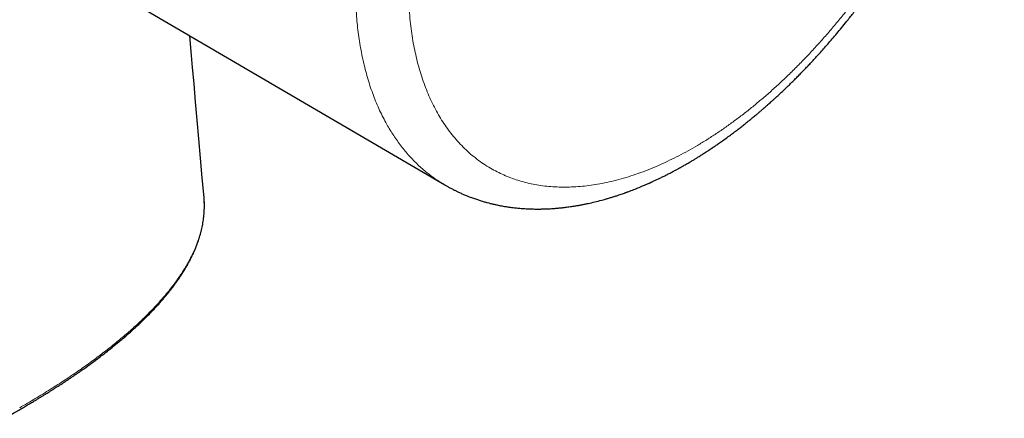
# Model space of a CAD drawing. Header units: millimetres. Extents: x 8 to 961, y 12 to 932.
# Tile 46 of 177: x 776 to 828, y 97 to 118. Entities that reach past the tile are written whole.
import ezdxf

# ---------------------------------------------------------------- set-up
doc = ezdxf.new("R2010")
doc.units = ezdxf.units.MM

msp = doc.modelspace()

# ---------------------------------------------------------------- linework, layer by layer
at = {"color": 7, "linetype": 'Continuous', "lineweight": 30}
for p, q in [((782.751, 118.811), (798.657, 109.516)), ((785.822, 108.847), (785.822, 108.841))]:
    msp.add_line(p, q, dxfattribs=at)
at = {"color": 7, "linetype": 'Continuous', "lineweight": 30, "flags": 128}
msp.add_lwpolyline([(785.824, 108.847), (785.732, 109.902), (785.64, 110.945), (785.551, 111.966), (785.463, 112.965), (785.378, 113.941), (785.294, 114.895), (785.217, 115.774), (785.142, 116.633), (785.07, 117.457)], dxfattribs=at)
at = {"color": 7, "linetype": 'Continuous', "lineweight": 30}
for points, knots in [([(820.157, 118.319), (820.275, 118.469), (820.508, 118.764), (820.844, 119.206), (821.163, 119.637), (821.464, 120.055), (821.749, 120.462), (822.013, 120.847), (822.256, 121.212), (822.481, 121.557), (822.693, 121.888), (822.891, 122.205), (823.084, 122.518), (823.269, 122.827), (823.447, 123.129), (823.611, 123.412), (823.761, 123.676), (823.9, 123.923), (824.031, 124.161), (824.16, 124.399), (824.335, 124.728), (824.556, 125.152), (824.82, 125.678), (825.084, 126.221), (825.345, 126.783), (825.573, 127.292), (825.766, 127.738), (825.922, 128.11), (826.067, 128.468), (826.203, 128.81), (826.329, 129.138), (826.445, 129.447), (826.551, 129.737), (826.649, 130.011), (826.744, 130.285), (826.84, 130.568), (826.938, 130.865), (827.037, 131.176), (827.138, 131.5), (827.237, 131.833), (827.345, 132.205), (827.456, 132.607), (827.569, 133.038), (827.651, 133.371), (827.708, 133.609), (827.743, 133.757), (827.777, 133.908), (827.811, 134.06), (827.845, 134.215), (827.878, 134.371), (827.906, 134.505), (827.928, 134.611), (827.943, 134.685), (827.954, 134.742), (827.962, 134.784), (827.969, 134.82), (827.978, 134.862), (827.989, 134.922), (828.004, 135.001), (828.023, 135.101), (828.045, 135.219), (828.068, 135.348), (828.118, 135.637), (828.19, 136.078), (828.254, 136.536), (828.294, 136.857), (828.316, 137.038), (828.335, 137.209), (828.352, 137.37), (828.367, 137.521), (828.379, 137.641), (828.387, 137.731), (828.392, 137.791), (828.396, 137.84), (828.4, 137.887), (828.405, 137.941), (828.41, 138.01), (828.417, 138.094), (828.425, 138.201), (828.434, 138.329), (828.443, 138.473), (828.451, 138.616), (828.458, 138.752), (828.464, 138.88), (828.469, 139.002), (828.473, 139.129), (828.478, 139.262), (828.481, 139.408), (828.484, 139.556), (828.486, 139.683), (828.486, 139.787), (828.486, 139.86), (828.487, 139.922), (828.486, 139.97), (828.486, 140.007), (828.486, 140.04), (828.486, 140.079), (828.485, 140.136), (828.484, 140.212), (828.483, 140.309), (828.481, 140.421), (828.478, 140.541), (828.471, 140.745), (828.459, 141.025), (828.442, 141.297), (828.429, 141.479), (828.422, 141.571), (828.416, 141.651), (828.41, 141.717), (828.406, 141.766), (828.403, 141.801), (828.4, 141.828), (828.397, 141.862), (828.393, 141.907), (828.387, 141.965), (828.38, 142.033), (828.37, 142.125), (828.358, 142.233), (828.344, 142.353), (828.325, 142.509), (828.299, 142.704), (828.263, 142.943), (828.224, 143.186), (828.18, 143.435), (828.138, 143.653), (828.1, 143.838), (828.069, 143.983), (828.038, 144.12), (828.007, 144.249), (827.976, 144.38), (827.94, 144.521), (827.9, 144.674), (827.858, 144.828), (827.816, 144.974), (827.777, 145.108), (827.739, 145.229), (827.706, 145.336), (827.676, 145.428), (827.651, 145.502), (827.63, 145.567), (827.608, 145.632), (827.582, 145.704), (827.553, 145.787), (827.519, 145.882), (827.479, 145.99), (827.435, 146.106), (827.389, 146.223), (827.345, 146.333), (827.302, 146.437), (827.259, 146.539), (827.214, 146.641), (827.161, 146.762), (827.098, 146.901), (827.022, 147.061), (826.948, 147.211), (826.879, 147.346), (826.82, 147.459), (826.765, 147.561), (826.713, 147.655), (826.662, 147.746), (826.609, 147.84), (826.552, 147.936), (826.493, 148.034), (826.433, 148.132), (826.368, 148.235), (826.297, 148.344), (826.224, 148.454), (826.154, 148.557), (826.094, 148.644), (826.036, 148.724), (825.978, 148.804), (825.914, 148.891), (825.843, 148.985), (825.764, 149.086), (825.689, 149.18), (825.619, 149.265), (825.559, 149.337), (825.498, 149.409), (825.438, 149.478), (825.382, 149.541), (825.332, 149.597), (825.282, 149.652), (825.226, 149.712), (825.161, 149.781), (825.092, 149.852), (825.023, 149.923), (824.953, 149.993), (824.882, 150.062), (824.81, 150.131), (824.739, 150.197), (824.668, 150.263), (824.593, 150.33), (824.513, 150.4), (824.427, 150.474), (824.346, 150.542), (824.273, 150.601), (824.212, 150.651), (824.155, 150.695), (824.103, 150.737), (824.05, 150.777), (823.987, 150.825), (823.914, 150.879), (823.835, 150.936), (823.758, 150.991), (823.685, 151.041), (823.616, 151.088), (823.548, 151.133), (823.478, 151.18), (823.406, 151.225), (823.336, 151.27), (823.268, 151.311), (823.197, 151.354), (823.145, 151.385), (823.121, 151.399)], [0, 0, 0, 0, 0.013527, 0.026561, 0.039102, 0.051149, 0.062703, 0.073763, 0.083739, 0.093277, 0.102376, 0.111037, 0.119259, 0.127917, 0.13603, 0.143597, 0.150618, 0.157093, 0.16327, 0.169538, 0.175902, 0.189159, 0.202813, 0.216867, 0.23132, 0.246172, 0.256016, 0.265516, 0.274627, 0.283347, 0.291676, 0.299615, 0.306853, 0.313733, 0.320511, 0.327684, 0.335264, 0.343107, 0.351343, 0.359932, 0.368486, 0.379691, 0.390667, 0.401495, 0.405227, 0.409023, 0.412882, 0.416804, 0.420789, 0.424837, 0.428806, 0.431168, 0.433086, 0.434559, 0.435588, 0.43631, 0.437366, 0.438837, 0.440935, 0.443535, 0.446638, 0.450103, 0.453585, 0.469127, 0.484672, 0.489749, 0.494564, 0.499116, 0.503406, 0.507432, 0.511176, 0.513075, 0.514671, 0.515961, 0.517045, 0.518467, 0.52031, 0.522575, 0.52526, 0.528965, 0.533028, 0.536923, 0.540626, 0.544139, 0.547461, 0.550593, 0.554586, 0.558503, 0.562606, 0.566896, 0.569111, 0.571241, 0.572983, 0.574326, 0.575269, 0.576049, 0.577139, 0.578551, 0.580783, 0.583525, 0.586777, 0.590246, 0.593661, 0.604177, 0.614156, 0.617175, 0.619907, 0.622235, 0.624158, 0.625677, 0.626514, 0.627182, 0.628115, 0.629437, 0.63115, 0.633249, 0.635448, 0.63927, 0.64282, 0.646101, 0.653167, 0.660345, 0.667712, 0.675307, 0.683272, 0.687914, 0.692554, 0.696901, 0.700943, 0.704822, 0.709351, 0.714548, 0.719594, 0.724329, 0.728753, 0.732816, 0.736378, 0.739429, 0.741968, 0.743855, 0.746018, 0.74846, 0.751224, 0.754458, 0.758176, 0.76232, 0.766508, 0.770314, 0.773893, 0.777498, 0.781134, 0.784782, 0.79046, 0.796138, 0.802276, 0.807021, 0.81126, 0.815024, 0.818571, 0.821953, 0.825486, 0.829431, 0.833133, 0.837011, 0.841089, 0.845479, 0.850181, 0.854507, 0.858099, 0.86102, 0.864578, 0.868201, 0.872158, 0.8766, 0.881363, 0.884598, 0.887883, 0.891131, 0.894341, 0.89732, 0.899887, 0.90217, 0.905042, 0.90838, 0.911958, 0.915402, 0.918705, 0.922269, 0.925748, 0.929147, 0.932467, 0.935839, 0.939591, 0.94371, 0.947785, 0.950711, 0.953508, 0.956046, 0.958309, 0.960544, 0.963107, 0.966553, 0.970142, 0.97343, 0.976417, 0.9793, 0.982187, 0.985237, 0.988702, 0.991718, 0.994744, 0.997496, 1, 1, 1, 1]), ([(798.657, 109.517), (798.677, 109.505), (798.722, 109.479), (798.787, 109.442), (798.861, 109.401), (798.936, 109.36), (799.011, 109.32), (799.086, 109.281), (799.156, 109.246), (799.224, 109.212), (799.289, 109.18), (799.36, 109.146), (799.441, 109.108), (799.529, 109.068), (799.619, 109.029), (799.709, 108.99), (799.8, 108.952), (799.904, 108.91), (800.016, 108.867), (800.13, 108.824), (800.237, 108.786), (800.343, 108.749), (800.447, 108.714), (800.551, 108.681), (800.65, 108.651), (800.747, 108.622), (800.837, 108.597), (800.947, 108.567), (801.08, 108.532), (801.244, 108.493), (801.417, 108.454), (801.593, 108.419), (801.765, 108.387), (801.94, 108.358), (802.12, 108.331), (802.287, 108.31), (802.429, 108.293), (802.549, 108.281), (802.668, 108.27), (802.793, 108.26), (802.929, 108.251), (803.076, 108.243), (803.232, 108.237), (803.379, 108.233), (803.511, 108.231), (803.624, 108.231), (803.726, 108.231), (803.825, 108.233), (803.928, 108.235), (804.039, 108.239), (804.158, 108.244), (804.278, 108.25), (804.4, 108.258), (804.523, 108.266), (804.645, 108.276), (804.759, 108.287), (804.86, 108.297), (804.951, 108.307), (805.048, 108.318), (805.156, 108.332), (805.289, 108.349), (805.44, 108.371), (805.607, 108.397), (805.782, 108.427), (805.957, 108.459), (806.128, 108.492), (806.36, 108.541), (806.657, 108.609), (806.951, 108.684), (807.185, 108.748), (807.356, 108.797), (807.532, 108.85), (807.701, 108.903), (807.857, 108.954), (807.998, 109.001), (808.121, 109.043), (808.212, 109.075), (808.277, 109.098), (808.324, 109.115), (808.376, 109.134), (808.438, 109.157), (808.512, 109.184), (808.657, 109.239), (808.875, 109.324), (809.095, 109.414), (809.253, 109.48), (809.341, 109.518), (809.421, 109.553), (809.49, 109.583), (809.544, 109.607), (809.585, 109.625), (809.615, 109.638), (809.642, 109.651), (809.675, 109.665), (809.718, 109.685), (809.776, 109.712), (809.847, 109.744), (809.926, 109.781), (810.005, 109.819), (810.116, 109.872), (810.259, 109.942), (810.439, 110.031), (810.625, 110.126), (810.783, 110.209), (810.908, 110.276), (810.991, 110.321), (811.064, 110.36), (811.122, 110.392), (811.165, 110.416), (811.2, 110.435), (811.237, 110.456), (811.286, 110.483), (811.352, 110.52), (811.433, 110.566), (811.529, 110.621), (811.632, 110.681), (811.754, 110.753), (811.888, 110.833), (812.032, 110.921), (812.156, 110.997), (812.263, 111.064), (812.355, 111.122), (812.448, 111.182), (812.543, 111.243), (812.642, 111.307), (812.74, 111.371), (812.822, 111.426), (812.883, 111.466), (812.921, 111.492), (812.95, 111.512), (812.979, 111.531), (813.014, 111.555), (813.064, 111.589), (813.129, 111.633), (813.211, 111.69), (813.306, 111.756), (813.455, 111.86), (813.65, 112), (813.884, 112.171), (814.102, 112.333), (814.302, 112.486), (814.488, 112.63), (814.664, 112.769), (814.829, 112.901), (814.98, 113.024), (815.106, 113.127), (815.208, 113.212), (815.29, 113.28), (815.36, 113.339), (815.421, 113.391), (815.479, 113.44), (815.533, 113.486), (815.591, 113.536), (815.657, 113.593), (815.739, 113.664), (815.837, 113.75), (815.941, 113.842), (816.049, 113.938), (816.153, 114.032), (816.258, 114.127), (816.36, 114.22), (816.494, 114.344), (816.656, 114.496), (816.842, 114.672), (817.008, 114.833), (817.145, 114.967), (817.256, 115.076), (817.343, 115.162), (817.426, 115.245), (817.509, 115.33), (817.599, 115.421), (817.696, 115.519), (817.813, 115.641), (817.954, 115.787), (818.119, 115.961), (818.296, 116.151), (818.487, 116.359), (818.692, 116.584), (818.909, 116.828), (819.138, 117.09), (819.378, 117.37), (819.629, 117.669), (819.891, 117.986), (820.067, 118.206), (820.157, 118.319)], [0, 0, 0, 0, 0.002815, 0.006224, 0.010251, 0.014892, 0.01944, 0.023521, 0.027729, 0.031303, 0.034717, 0.038207, 0.0426, 0.047405, 0.052221, 0.056727, 0.061302, 0.066381, 0.072906, 0.078792, 0.084014, 0.0893, 0.094907, 0.09975, 0.104921, 0.109799, 0.114224, 0.118342, 0.125978, 0.133916, 0.142286, 0.151236, 0.159386, 0.167146, 0.176315, 0.185044, 0.190841, 0.196416, 0.201994, 0.20765, 0.213957, 0.220974, 0.228212, 0.235532, 0.241337, 0.246554, 0.251095, 0.255371, 0.260096, 0.265232, 0.270634, 0.276297, 0.281654, 0.287292, 0.293003, 0.29816, 0.302721, 0.306733, 0.310454, 0.315771, 0.321359, 0.32833, 0.336019, 0.34383, 0.351741, 0.359414, 0.366741, 0.382618, 0.398909, 0.405726, 0.413472, 0.421546, 0.429024, 0.435897, 0.442132, 0.447541, 0.4521, 0.454148, 0.456036, 0.458299, 0.461043, 0.464268, 0.467973, 0.480246, 0.492901, 0.496957, 0.500967, 0.504503, 0.507503, 0.509969, 0.511616, 0.512892, 0.513886, 0.515258, 0.517141, 0.519534, 0.52294, 0.526434, 0.5299, 0.53334, 0.541057, 0.548784, 0.556951, 0.565588, 0.569537, 0.573396, 0.576609, 0.579139, 0.581056, 0.582262, 0.583714, 0.585899, 0.588784, 0.592368, 0.596651, 0.60139, 0.605971, 0.612791, 0.619148, 0.625042, 0.62924, 0.633238, 0.637328, 0.641545, 0.645886, 0.650353, 0.654626, 0.656809, 0.658478, 0.659634, 0.660743, 0.662317, 0.664359, 0.667363, 0.671014, 0.675313, 0.680027, 0.690967, 0.701458, 0.711501, 0.720224, 0.728578, 0.736565, 0.744155, 0.75103, 0.757102, 0.76131, 0.765024, 0.768242, 0.770965, 0.773387, 0.776144, 0.778417, 0.781432, 0.785197, 0.789712, 0.794977, 0.799639, 0.804644, 0.809528, 0.814243, 0.81879, 0.828333, 0.837039, 0.844908, 0.851942, 0.856533, 0.860681, 0.864456, 0.868433, 0.872742, 0.877383, 0.882357, 0.889738, 0.897747, 0.906384, 0.915648, 0.925746, 0.936497, 0.947899, 0.959951, 0.972652, 0.986002, 1, 1, 1, 1]), ([(775.177, 97.08), (775.277, 97.136), (775.47, 97.243), (775.748, 97.402), (776.008, 97.551), (776.249, 97.691), (776.472, 97.823), (776.676, 97.945), (776.863, 98.057), (777.035, 98.161), (777.191, 98.257), (777.331, 98.343), (777.453, 98.419), (777.556, 98.483), (777.641, 98.537), (777.712, 98.582), (777.771, 98.619), (777.819, 98.649), (777.859, 98.675), (777.901, 98.702), (777.954, 98.735), (778.02, 98.778), (778.1, 98.829), (778.193, 98.89), (778.313, 98.968), (778.457, 99.063), (778.618, 99.17), (778.781, 99.279), (778.941, 99.388), (779.1, 99.498), (779.257, 99.607), (779.503, 99.78), (779.832, 100.017), (780.191, 100.284), (780.49, 100.513), (780.732, 100.702), (780.963, 100.886), (781.183, 101.065), (781.393, 101.24), (781.594, 101.411), (781.798, 101.588), (782.009, 101.776), (782.231, 101.979), (782.457, 102.19), (782.685, 102.411), (782.922, 102.648), (783.166, 102.902), (783.356, 103.109), (783.487, 103.256), (783.563, 103.342), (783.636, 103.427), (783.704, 103.506), (783.759, 103.571), (783.8, 103.621), (783.831, 103.659), (783.857, 103.69), (783.878, 103.716), (783.896, 103.738), (783.913, 103.76), (783.936, 103.788), (783.967, 103.827), (784.006, 103.876), (784.052, 103.934), (784.103, 104), (784.189, 104.113), (784.305, 104.27), (784.445, 104.467), (784.576, 104.662), (784.704, 104.859), (784.83, 105.065), (784.957, 105.285), (785.056, 105.468), (785.129, 105.61), (785.175, 105.704), (785.217, 105.79), (785.253, 105.867), (785.283, 105.934), (785.308, 105.991), (785.329, 106.038), (785.346, 106.079), (785.363, 106.12), (785.381, 106.164), (785.402, 106.215), (785.43, 106.285), (785.464, 106.374), (785.504, 106.484), (785.546, 106.607), (785.588, 106.741), (785.631, 106.887), (785.671, 107.037), (785.707, 107.189), (785.74, 107.343), (785.768, 107.502), (785.793, 107.662), (785.812, 107.819), (785.826, 107.972), (785.837, 108.137), (785.843, 108.313), (785.843, 108.5), (785.837, 108.674), (785.828, 108.787), (785.824, 108.84)], [0, 0, 0, 0, 0.0176908, 0.0343499, 0.0499782, 0.0645762, 0.0781444, 0.0906829, 0.1021918, 0.1126713, 0.1225453, 0.131289, 0.1389021, 0.1453844, 0.1507357, 0.1549559, 0.1588754, 0.1619082, 0.1640753, 0.1665153, 0.1698821, 0.174091, 0.1791939, 0.185191, 0.1920825, 0.2023224, 0.2129683, 0.223575, 0.2341425, 0.2446709, 0.2551603, 0.2656106, 0.294146, 0.3223766, 0.3402634, 0.357588, 0.37435, 0.3905493, 0.4061861, 0.4212609, 0.4361722, 0.4531694, 0.4708046, 0.4890801, 0.5079974, 0.5273729, 0.5495225, 0.5718566, 0.5789139, 0.5859895, 0.5930832, 0.5997476, 0.6054745, 0.6089908, 0.6120283, 0.614587, 0.6166669, 0.6182678, 0.6198307, 0.6220258, 0.6251788, 0.6291057, 0.6338064, 0.639263, 0.6449204, 0.660986, 0.6765546, 0.6916272, 0.70666, 0.7225808, 0.7394165, 0.7571672, 0.7645076, 0.7717622, 0.7782956, 0.784071, 0.7890883, 0.7933471, 0.7968473, 0.7998212, 0.8025721, 0.8058658, 0.8097029, 0.8140835, 0.8214535, 0.8296809, 0.8387656, 0.848708, 0.8595085, 0.8711675, 0.8818448, 0.8931537, 0.9050531, 0.9168169, 0.9281809, 0.9391444, 0.9497067, 0.9635732, 0.9766786, 0.9890218, 1, 1, 1, 1])]:
    msp.add_open_spline(points, degree=3, knots=knots, dxfattribs=at)
at = {"color": 8, "linetype": 'Continuous', "lineweight": 0}
for points, knots in [([(798.659, 109.52), (798.515, 109.606), (798.187, 109.802), (797.708, 110.161), (797.219, 110.586), (796.759, 111.059), (796.328, 111.576), (795.929, 112.136), (795.543, 112.769), (795.18, 113.48), (794.847, 114.275), (794.563, 115.115), (794.328, 115.999), (794.143, 116.924), (794.006, 117.888), (793.92, 118.89), (793.884, 119.926), (793.898, 120.996), (793.962, 122.096), (794.078, 123.225), (794.236, 124.325), (794.43, 125.389), (794.65, 126.41), (794.906, 127.438), (795.196, 128.468), (795.52, 129.5), (795.875, 130.53), (796.138, 131.216), (796.27, 131.559)], [0, 0, 0, 0, 0.028397, 0.06428, 0.100267, 0.136382, 0.17265, 0.209058, 0.245342, 0.287477, 0.32944, 0.371268, 0.412997, 0.454663, 0.496297, 0.537933, 0.579603, 0.621341, 0.663182, 0.705161, 0.747316, 0.783621, 0.820022, 0.856268, 0.892364, 0.928336, 0.964207, 1, 1, 1, 1]), ([(820.018, 118.731), (819.862, 118.537), (819.551, 118.151), (819.073, 117.587), (818.587, 117.037), (818.094, 116.501), (817.594, 115.981), (817.098, 115.487), (816.606, 115.017), (816.119, 114.572), (815.629, 114.144), (815.135, 113.731), (814.637, 113.335), (814.138, 112.956), (813.636, 112.594), (813.134, 112.25), (812.63, 111.924), (812.129, 111.619), (811.631, 111.334), (811.137, 111.069), (810.644, 110.823), (810.14, 110.59), (809.625, 110.371), (809.1, 110.17), (808.579, 109.991), (808.062, 109.835), (807.55, 109.703), (807.053, 109.596), (806.572, 109.513), (806.107, 109.453), (805.648, 109.414), (805.196, 109.395), (804.751, 109.398), (804.314, 109.422), (803.885, 109.467), (803.465, 109.533), (803.055, 109.62), (802.657, 109.728), (802.271, 109.855), (801.897, 110.002), (801.534, 110.168), (801.173, 110.359), (800.814, 110.576), (800.46, 110.821), (800.119, 111.088), (799.793, 111.376), (799.482, 111.686), (799.191, 112.01), (798.92, 112.348), (798.669, 112.697), (798.432, 113.064), (798.21, 113.449), (798.002, 113.85), (797.809, 114.267), (797.632, 114.701), (797.469, 115.15), (797.322, 115.614), (797.192, 116.09), (797.077, 116.577), (796.979, 117.074), (796.896, 117.583), (796.827, 118.119), (796.773, 118.682), (796.737, 119.271), (796.719, 119.873), (796.719, 120.486), (796.737, 121.11), (796.773, 121.732), (796.825, 122.35), (796.892, 122.964), (796.975, 123.585), (797.074, 124.211), (797.19, 124.844), (797.321, 125.482), (797.468, 126.124), (797.63, 126.769), (797.808, 127.418), (798, 128.065), (798.205, 128.71), (798.423, 129.351), (798.654, 129.993), (798.82, 130.421), (798.902, 130.635)], [0, 0, 0, 0, 0.013066, 0.026132, 0.039199, 0.052265, 0.065332, 0.078398, 0.090717, 0.103037, 0.115356, 0.127676, 0.139996, 0.152316, 0.164636, 0.176956, 0.189275, 0.201595, 0.213694, 0.225794, 0.237894, 0.249994, 0.263061, 0.276128, 0.289194, 0.30226, 0.315325, 0.328391, 0.340712, 0.353032, 0.365353, 0.377674, 0.389995, 0.402316, 0.414636, 0.426955, 0.439274, 0.451592, 0.463691, 0.47579, 0.48789, 0.49999, 0.513058, 0.526125, 0.539193, 0.55226, 0.565327, 0.578393, 0.590713, 0.603032, 0.615352, 0.627673, 0.639994, 0.652315, 0.664636, 0.676958, 0.689279, 0.7016, 0.7137, 0.7258, 0.737899, 0.749997, 0.763063, 0.776128, 0.789195, 0.802261, 0.815329, 0.828396, 0.840717, 0.853038, 0.865358, 0.877678, 0.889998, 0.902318, 0.914638, 0.926958, 0.939279, 0.951599, 0.9637, 0.9758, 0.9879, 1, 1, 1, 1]), ([(785.822, 108.841), (785.825, 108.82), (785.842, 108.669), (785.846, 108.368), (785.828, 107.938), (785.767, 107.492), (785.67, 107.047), (785.536, 106.606), (785.369, 106.17), (785.171, 105.738), (784.93, 105.287), (784.644, 104.819), (784.31, 104.336), (783.945, 103.861), (783.55, 103.394), (783.129, 102.935), (782.666, 102.466), (782.16, 101.989), (781.609, 101.503), (781.036, 101.026), (780.442, 100.559), (779.828, 100.1), (779.157, 99.623), (778.427, 99.131), (777.637, 98.623), (776.828, 98.126), (776.274, 97.802), (775.998, 97.641)], [0, 0, 0, 0, 0.00486, 0.035233, 0.069944, 0.104638, 0.139308, 0.173955, 0.208576, 0.243172, 0.27775, 0.318062, 0.358331, 0.398565, 0.438781, 0.478982, 0.519164, 0.564131, 0.60906, 0.65397, 0.698873, 0.743768, 0.788649, 0.841521, 0.894369, 0.947194, 1, 1, 1, 1])]:
    msp.add_open_spline(points, degree=3, knots=knots, dxfattribs=at)

doc.saveas('drawing.dxf')
